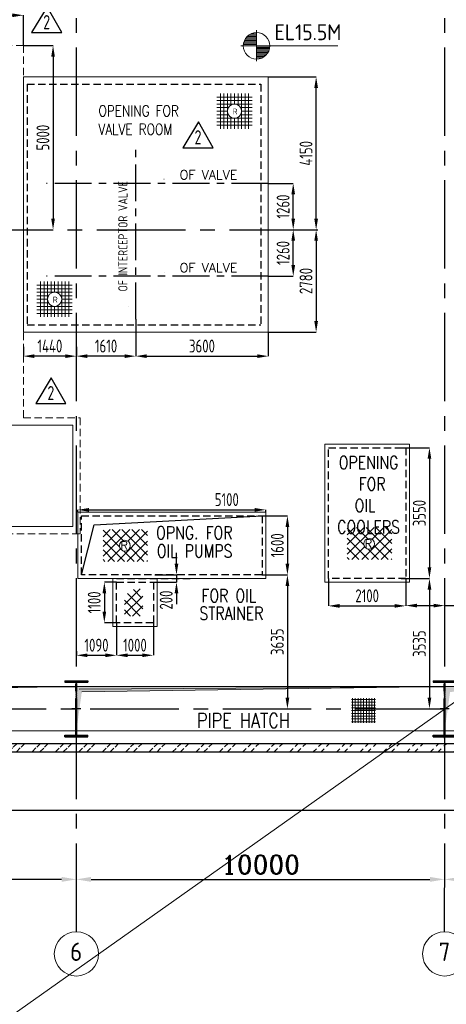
# Model space of a CAD drawing. Extents: x -287416 to 4934791, y -504132 to 1826789.
# Tile 99 of 132: x 40523 to 52108, y 199956 to 226681. Entities that reach past the tile are written whole.
import ezdxf
from ezdxf.enums import TextEntityAlignment as Align

# ---------------------------------------------------------------- set-up
doc = ezdxf.new("R2010")
doc.units = 0
doc.header["$LTSCALE"] = 800
doc.header["$MEASUREMENT"] = 0
for name, pattern in [('CENTER', [2, 1.25, -0.25, 0.25, -0.25]), ('CENTER2', [1.125, 0.75, -0.125, 0.125, -0.125]), ('HIDDEN', [0.375, 0.25, -0.125])]:
    doc.linetypes.add(name, pattern=pattern)
doc.layers.get('0').update_dxf_attribs({"linetype": 'CONTINUOUS'})
doc.layers.get('DEFPOINTS').update_dxf_attribs({"linetype": 'CONTINUOUS'})
for name, color, linetype in [('0-7-COL', 2, 'CENTER'), ('COL', 1, 'CENTER'), ('DAS', 2, 'HIDDEN'), ('EQP13', 6, 'CONTINUOUS'), ('GRID', 8, 'CENTER'), ('HANGERS', 1, 'CONTINUOUS'), ('HATCH', 9, 'CONTINUOUS'), ('M_BASE', 4, 'CONTINUOUS'), ('STR', 2, 'CONTINUOUS'), ('TEXT0', 4, 'CONTINUOUS'), ('WALL', 6, 'CONTINUOUS')]:
    doc.layers.add(name, color=color, linetype=linetype)
for name, color, linetype, lineweight in [('DIM', 4, 'CONTINUOUS', 15), ('Opening', 30, 'CONTINUOUS', 15), ('PIPE OPENING HATCH', 7, 'CONTINUOUS', 13), ('T', 3, 'CONTINUOUS', 15), ('TEXT', 3, 'CONTINUOUS', 15)]:
    doc.layers.add(name, color=color, linetype=linetype, lineweight=lineweight)
doc.styles.add('D1', font='ROMAND')
doc.styles.add('DIM', font='romans.shx')
doc.styles.add('MNS', font='ROMANS.SHX')
doc.styles.add('ROMANC', font='romanc')
doc.styles.add('ROMANS', font='ISO9.shx', dxfattribs={"width": 0.8})
doc.styles.add('S1', font='SIMPLEX.SHX', dxfattribs={"height": 200})
doc.styles.add('S3', font='ROMANS1.SHX', dxfattribs={"width": 0.8})
doc.styles.add('SIMPLEX', font='simplex')
doc.styles.get("Standard").update_dxf_attribs({"font": 'ISO9'})
doc.styles.add('VER', font='ISO9.SHX')
doc.dimstyles.new('STANDARD$0', dxfattribs={"dimtxt": 250, "dimasz": 200, "dimexe": 0, "dimexo": 0, "dimgap": 100, "dimtad": 1, "dimdec": 0, "dimzin": 0, "dimdsep": 46, "dimtxsty": 'S1', "dimcen": 0, "dimadec": 0, "dimazin": 0, "dimtfac": 1, "dimtdec": 0, "dimtmove": 2, "dimatfit": 3, "dimfxl": 1, "dimtolj": 1, "dimtzin": 0, "dimarcsym": 0})

# ---------------------------------------------------------------- blocks, each defined once
blk = doc.blocks.new('*D790')
at = {"layer": 'DEFPOINTS', "color": 0, "linetype": 'Continuous', "transparency": 16777216}
for p in [(52063, 204165), (42063, 203347), (52063, 203347)]:
    blk.add_point(p, dxfattribs=at)
at = {"layer": 'DIM', "linetype": 'Continuous', "lineweight": -2, "transparency": 16777216}
blk.add_line((52063, 204165), (52063, 203347), dxfattribs=at)
at = {"layer": 'DIM', "color": 4, "linetype": 'Continuous', "lineweight": -2, "transparency": 16777216}
blk.add_line((42463, 203347), (51663, 203347), dxfattribs=at)
at = {"layer": 'DIM', "color": 4, "linetype": 'Continuous', "transparency": 16777216}
for points in [[(42463, 203413), (42463, 203280), (42063, 203347)], [(51663, 203413), (51663, 203280), (52063, 203347)]]:
    blk.add_solid(points, dxfattribs=at)
at = {"layer": 'DIM', "linetype": 'Continuous', "transparency": 16777216, "insert": (47063, 203747), "char_height": 500, "attachment_point": 5, "style": 'ROMANC'}
blk.add_mtext('\\A1;10000', dxfattribs=at)
blk = doc.blocks.new('*D799')
at = {"layer": 'DEFPOINTS', "color": 0, "linetype": 'Continuous', "transparency": 16777216}
for p in [(32063, 203347), (32063, 203347), (42063, 203347)]:
    blk.add_point(p, dxfattribs=at)
at = {"layer": 'DIM', "color": 4, "linetype": 'Continuous', "lineweight": -2, "transparency": 16777216}
blk.add_line((41663, 203347), (32463, 203347), dxfattribs=at)
at = {"layer": 'DIM', "color": 4, "linetype": 'Continuous', "transparency": 16777216}
for points in [[(32463, 203413), (32463, 203280), (32063, 203347)], [(41663, 203413), (41663, 203280), (42063, 203347)]]:
    blk.add_solid(points, dxfattribs=at)
at = {"layer": 'DIM', "linetype": 'Continuous', "transparency": 16777216, "insert": (37063, 203747), "char_height": 500, "attachment_point": 5, "style": 'ROMANC'}
blk.add_mtext('\\A1;10000', dxfattribs=at)
blk = doc.blocks.new('*X7')
at = {"color": 0}
for p, q in [((36115, 29325), (36330, 29325)), ((36132, 29350), (36330, 29350)), ((36154, 29375), (36330, 29375)), ((36183, 29400), (36330, 29400)), ((36226, 29425), (36330, 29425)), ((36080, 29200), (36330, 29200)), ((36081, 29225), (36330, 29225)), ((36085, 29250), (36330, 29250)), ((36092, 29275), (36330, 29275)), ((36102, 29300), (36330, 29300))]:
    blk.add_line(p, q, dxfattribs=at)
blk = doc.blocks.new('LL')
for p, q in [((-711, 0), (-711, 423)), ((-1136, 0), (-711, 0)), ((1493, 0), (-711, 0)), ((-711, 0), (-711, -418))]:
    blk.add_line(p, q)
for start, end in [(90, 180), (0, 90), (180, 270), (270, 0)]:
    blk.add_arc((-711, 0), 360, start, end)
at = {"xscale": 1.440000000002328, "yscale": 1.440000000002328, "zscale": 1.440000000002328}
blk.add_blockref('*X7', (-53026, -42044), dxfattribs=at)
at = {"xscale": 1.440000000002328, "yscale": 1.440000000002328, "zscale": 1.440000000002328, "rotation": 180}
blk.add_blockref('*X7', (51604, 42044), dxfattribs=at)
at = {"flags": 4}
blk.add_attdef('LEVEL', (-222, 154), '', height=432, dxfattribs=at)
blk = doc.blocks.new('*D802')
at = {"layer": 'DEFPOINTS', "color": 0, "linetype": 'Continuous', "transparency": 16777216}
for p in [(52063, 203597), (62063, 203435), (52063, 203347)]:
    blk.add_point(p, dxfattribs=at)
at = {"layer": 'DIM', "linetype": 'Continuous', "lineweight": -2, "transparency": 16777216}
for p, q in [((52063, 203597), (52063, 203347)), ((62063, 203435), (62063, 203347))]:
    blk.add_line(p, q, dxfattribs=at)
at = {"layer": 'DIM', "color": 4, "linetype": 'Continuous', "lineweight": -2, "transparency": 16777216}
blk.add_line((61663, 203347), (52463, 203347), dxfattribs=at)
at = {"layer": 'DIM', "color": 4, "linetype": 'Continuous', "transparency": 16777216}
for points in [[(52463, 203413), (52463, 203280), (52063, 203347)], [(61663, 203413), (61663, 203280), (62063, 203347)]]:
    blk.add_solid(points, dxfattribs=at)
at = {"layer": 'DIM', "linetype": 'Continuous', "transparency": 16777216, "insert": (58007, 203747), "char_height": 500, "attachment_point": 5, "style": 'ROMANC'}
blk.add_mtext('\\A1;10000', dxfattribs=at)
blk = doc.blocks.new('A$C48B609D5')
at = {"linetype": 'HIDDEN'}
for p, q in [((14310, 5000), (12335, 5000)), ((14310, 5000), (14310, -5100)), ((14310, -5100), (15850, -5100)), ((15850, -5100), (15850, -8250)), ((-6567, -8250), (15850, -8250))]:
    blk.add_line(p, q, dxfattribs=at)
for p, q in [((13945, -5300), (15650, -5300)), ((15650, -5300), (15650, -8050)), ((-6452, -8050), (15650, -8050))]:
    blk.add_line(p, q)
blk = doc.blocks.new('A$C41E52089')
at = {"layer": 'COL'}
h = blk.add_hatch(dxfattribs=at)
h.set_pattern_fill('ANSI31', color=256, scale=100, style=0)
h.paths.add_polyline_path([(310, -720), (0, -720), (0, -760), (310, -760)])
h.paths.add_polyline_path([(0, -720), (-310, -720), (-310, -760), (0, -760)])
h.paths.add_polyline_path([(0, 0), (-13, 0), (-13, -720), (0, -720)])
h.paths.add_polyline_path([(0, 720), (-13, 720), (-13, 0), (0, 0)])
h.paths.add_polyline_path([(12, 0), (0, 0), (0, -720), (12, -720)])
h.paths.add_polyline_path([(12, 720), (0, 720), (0, 0), (12, 0)])
h.paths.add_polyline_path([(310, 760), (0, 760), (0, 720), (12, 720), (310, 720)])
h.paths.add_polyline_path([(0, 760), (-310, 760), (-310, 720), (0, 720)])
for p, q in [((-310, 760), (310, 760)), ((-310, 760), (-310, 720)), ((-310, 720), (310, 720)), ((-13, -720), (-13, 720)), ((12, -720), (12, 720)), ((310, 760), (310, 720)), ((-310, -720), (310, -720)), ((-310, -760), (-310, -720)), ((-310, -760), (310, -760)), ((310, -760), (310, -720))]:
    blk.add_line(p, q, dxfattribs=at)
at = {"layer": 'COL', "color": 2}
for p, q in [((0, -800), (0, 800)), ((123, 0), (-123, 0))]:
    blk.add_line(p, q, dxfattribs=at)
blk = doc.blocks.new('*D830')
at = {"layer": 'DEFPOINTS', "color": 0, "transparency": 16777216}
for p in [(40623, 225979), (40844, 220979), (41429, 220979)]:
    blk.add_point(p, dxfattribs=at)
at = {"layer": 'DIM', "color": 9, "lineweight": -2, "transparency": 16777216}
for p, q in [((40623, 225979), (41429, 225979)), ((41429, 225679), (41429, 221279)), ((40844, 220979), (41429, 220979))]:
    blk.add_line(p, q, dxfattribs=at)
at = {"layer": 'DIM', "color": 9, "transparency": 16777216}
for points in [[(41379, 225679), (41479, 225679), (41429, 225979)], [(41379, 221279), (41479, 221279), (41429, 220979)]]:
    blk.add_solid(points, dxfattribs=at)
at = {"layer": 'DIM', "transparency": 16777216, "insert": (41154, 223479), "char_height": 350, "attachment_point": 5, "rotation": 90, "style": 'ROMANS'}
blk.add_mtext('\\A1;5000', dxfattribs=at)
blk = doc.blocks.new('*D831')
at = {"layer": 'DEFPOINTS', "color": 0, "transparency": 16777216}
for p in [(40623, 226801), (38648, 225979), (40623, 225979)]:
    blk.add_point(p, dxfattribs=at)
at = {"layer": 'DIM', "color": 9, "lineweight": -2, "transparency": 16777216}
for p, q in [((38648, 225979), (38648, 226801)), ((38948, 226801), (40323, 226801)), ((40623, 225979), (40623, 226801))]:
    blk.add_line(p, q, dxfattribs=at)
at = {"layer": 'DIM', "color": 9, "transparency": 16777216}
for points in [[(38948, 226851), (38948, 226751), (38648, 226801)], [(40323, 226851), (40323, 226751), (40623, 226801)]]:
    blk.add_solid(points, dxfattribs=at)
at = {"layer": 'DIM', "transparency": 16777216, "insert": (39909, 227117), "char_height": 350, "attachment_point": 5, "style": 'ROMANS'}
blk.add_mtext('\\A1;1975', dxfattribs=at)
blk = doc.blocks.new('*D848')
at = {"layer": 'DEFPOINTS', "color": 0, "transparency": 16777216}
for p in [(50883, 211514), (50883, 207979), (51650, 207979)]:
    blk.add_point(p, dxfattribs=at)
at = {"layer": 'DIM', "color": 9, "lineweight": -2, "transparency": 16777216}
for p, q in [((50883, 211514), (51650, 211514)), ((51650, 211214), (51650, 208279)), ((50883, 207979), (51650, 207979))]:
    blk.add_line(p, q, dxfattribs=at)
at = {"layer": 'DIM', "color": 9, "transparency": 16777216}
for points in [[(51600, 211214), (51700, 211214), (51650, 211514)], [(51600, 208279), (51700, 208279), (51650, 207979)]]:
    blk.add_solid(points, dxfattribs=at)
at = {"layer": 'DIM', "transparency": 16777216, "insert": (51375, 209746), "char_height": 350, "attachment_point": 5, "rotation": 90, "style": 'ROMANS'}
blk.add_mtext('\\A1;3535', dxfattribs=at)
blk = doc.blocks.new('*D849')
at = {"layer": 'DEFPOINTS', "color": 0, "transparency": 16777216}
for p in [(50883, 215064), (50883, 211514), (51650, 211514)]:
    blk.add_point(p, dxfattribs=at)
at = {"layer": 'DIM', "color": 9, "lineweight": -2, "transparency": 16777216}
for p, q in [((50883, 215064), (51650, 215064)), ((51650, 214764), (51650, 211814)), ((50883, 211514), (51650, 211514))]:
    blk.add_line(p, q, dxfattribs=at)
at = {"layer": 'DIM', "color": 9, "transparency": 16777216}
for points in [[(51600, 214764), (51700, 214764), (51650, 215064)], [(51600, 211814), (51700, 211814), (51650, 211514)]]:
    blk.add_solid(points, dxfattribs=at)
at = {"layer": 'DIM', "transparency": 16777216, "insert": (51375, 213289), "char_height": 350, "attachment_point": 5, "rotation": 90, "style": 'ROMANS'}
blk.add_mtext('\\A1;3550', dxfattribs=at)
blk = doc.blocks.new('*D850')
at = {"layer": 'DEFPOINTS', "color": 0, "transparency": 16777216}
for p in [(47103, 211614), (47103, 207979), (47793, 207979)]:
    blk.add_point(p, dxfattribs=at)
at = {"layer": 'DIM', "color": 9, "lineweight": -2, "transparency": 16777216}
for p, q in [((47103, 211614), (47793, 211614)), ((47793, 211314), (47793, 208279)), ((47103, 207979), (47793, 207979))]:
    blk.add_line(p, q, dxfattribs=at)
at = {"layer": 'DIM', "color": 9, "transparency": 16777216}
for points in [[(47743, 211314), (47843, 211314), (47793, 211614)], [(47743, 208279), (47843, 208279), (47793, 207979)]]:
    blk.add_solid(points, dxfattribs=at)
at = {"layer": 'DIM', "transparency": 16777216, "insert": (47518, 209796), "char_height": 350, "attachment_point": 5, "rotation": 90, "style": 'ROMANS'}
blk.add_mtext('\\A1;3635', dxfattribs=at)
blk = doc.blocks.new('*D851')
at = {"layer": 'DEFPOINTS', "color": 0, "transparency": 16777216}
for p in [(47103, 213214), (47103, 211614), (47793, 211614)]:
    blk.add_point(p, dxfattribs=at)
at = {"layer": 'DIM', "color": 9, "lineweight": -2, "transparency": 16777216}
for p, q in [((47103, 213214), (47793, 213214)), ((47793, 212914), (47793, 211914)), ((47103, 211614), (47793, 211614))]:
    blk.add_line(p, q, dxfattribs=at)
at = {"layer": 'DIM', "color": 9, "transparency": 16777216}
for points in [[(47743, 212914), (47843, 212914), (47793, 213214)], [(47743, 211914), (47843, 211914), (47793, 211614)]]:
    blk.add_solid(points, dxfattribs=at)
at = {"layer": 'DIM', "transparency": 16777216, "insert": (47518, 212414), "char_height": 350, "attachment_point": 5, "rotation": 90, "style": 'ROMANS'}
blk.add_mtext('\\A1;1600', dxfattribs=at)
blk = doc.blocks.new('*D852')
at = {"layer": 'DEFPOINTS', "color": 0, "transparency": 16777216}
for p in [(43153, 210314), (42063, 209542), (43153, 209429)]:
    blk.add_point(p, dxfattribs=at)
at = {"layer": 'DIM', "color": 9, "lineweight": -2, "transparency": 16777216}
for p, q in [((43153, 210314), (43153, 209429)), ((42063, 209542), (42063, 209429)), ((42363, 209429), (42853, 209429))]:
    blk.add_line(p, q, dxfattribs=at)
at = {"layer": 'DIM', "color": 9, "transparency": 16777216}
for points in [[(42363, 209479), (42363, 209379), (42063, 209429)], [(42853, 209479), (42853, 209379), (43153, 209429)]]:
    blk.add_solid(points, dxfattribs=at)
at = {"layer": 'DIM', "transparency": 16777216, "insert": (42608, 209704), "char_height": 350, "attachment_point": 5, "style": 'ROMANS'}
blk.add_mtext('\\A1;1090', dxfattribs=at)
blk = doc.blocks.new('*D853')
at = {"layer": 'DEFPOINTS', "color": 0, "transparency": 16777216}
for p in [(43153, 210314), (44153, 210314), (44153, 209429)]:
    blk.add_point(p, dxfattribs=at)
at = {"layer": 'DIM', "color": 9, "lineweight": -2, "transparency": 16777216}
for p, q in [((43153, 210314), (43153, 209429)), ((44153, 210314), (44153, 209429)), ((43453, 209429), (43853, 209429))]:
    blk.add_line(p, q, dxfattribs=at)
at = {"layer": 'DIM', "color": 9, "transparency": 16777216}
for points in [[(43453, 209479), (43453, 209379), (43153, 209429)], [(43853, 209479), (43853, 209379), (44153, 209429)]]:
    blk.add_solid(points, dxfattribs=at)
at = {"layer": 'DIM', "transparency": 16777216, "insert": (43653, 209704), "char_height": 350, "attachment_point": 5, "style": 'ROMANS'}
blk.add_mtext('\\A1;1000', dxfattribs=at)
blk = doc.blocks.new('*D854')
at = {"layer": 'DEFPOINTS', "color": 0, "transparency": 16777216}
for p in [(43153, 211414), (42822, 210314), (43153, 210314)]:
    blk.add_point(p, dxfattribs=at)
at = {"layer": 'DIM', "color": 9, "lineweight": -2, "transparency": 16777216}
for p, q in [((43153, 211414), (42822, 211414)), ((42822, 211114), (42822, 210614)), ((43153, 210314), (42822, 210314))]:
    blk.add_line(p, q, dxfattribs=at)
at = {"layer": 'DIM', "color": 9, "transparency": 16777216}
for points in [[(42772, 211114), (42872, 211114), (42822, 211414)], [(42772, 210614), (42872, 210614), (42822, 210314)]]:
    blk.add_solid(points, dxfattribs=at)
at = {"layer": 'DIM', "transparency": 16777216, "insert": (42547, 210864), "char_height": 350, "attachment_point": 5, "rotation": 90, "style": 'ROMANS'}
blk.add_mtext('\\A1;1100', dxfattribs=at)
blk = doc.blocks.new('*D855')
at = {"layer": 'DEFPOINTS', "color": 0, "transparency": 16777216}
for p in [(48908, 211514), (51008, 211514), (51008, 210770)]:
    blk.add_point(p, dxfattribs=at)
at = {"layer": 'DIM', "color": 9, "lineweight": -2, "transparency": 16777216}
for p, q in [((48908, 211514), (48908, 210770)), ((51008, 211514), (51008, 210770)), ((49208, 210770), (50708, 210770))]:
    blk.add_line(p, q, dxfattribs=at)
at = {"layer": 'DIM', "color": 9, "transparency": 16777216}
for points in [[(49208, 210820), (49208, 210720), (48908, 210770)], [(50708, 210820), (50708, 210720), (51008, 210770)]]:
    blk.add_solid(points, dxfattribs=at)
at = {"layer": 'DIM', "transparency": 16777216, "insert": (49958, 211045), "char_height": 350, "attachment_point": 5, "style": 'ROMANS'}
blk.add_mtext('\\A1;2100', dxfattribs=at)
blk = doc.blocks.new('*D876')
at = {"layer": 'DEFPOINTS', "color": 0, "transparency": 16777216}
for p in [(51008, 211518), (52063, 211335), (52063, 210778)]:
    blk.add_point(p, dxfattribs=at)
at = {"layer": 'DIM', "color": 9, "lineweight": -2, "transparency": 16777216}
for p, q in [((51008, 211518), (51008, 210778)), ((52063, 211335), (52063, 210778)), ((51308, 210778), (51763, 210778)), ((52063, 210778), (53622, 210778))]:
    blk.add_line(p, q, dxfattribs=at)
at = {"layer": 'DIM', "color": 9, "transparency": 16777216}
for points in [[(51308, 210828), (51308, 210728), (51008, 210778)], [(51763, 210828), (51763, 210728), (52063, 210778)]]:
    blk.add_solid(points, dxfattribs=at)
at = {"layer": 'DIM', "transparency": 16777216, "insert": (53056, 211053), "char_height": 350, "attachment_point": 5, "style": 'ROMANS'}
blk.add_mtext('\\A1;1055', dxfattribs=at)
blk = doc.blocks.new('*D877')
at = {"layer": 'DEFPOINTS', "color": 0, "transparency": 16777216}
for p in [(42103, 213314), (47203, 213377), (47203, 213314)]:
    blk.add_point(p, dxfattribs=at)
at = {"layer": 'DIM', "color": 9, "lineweight": -2, "transparency": 16777216}
for p, q in [((42103, 213314), (42103, 213377)), ((42403, 213377), (46903, 213377)), ((47203, 213314), (47203, 213377))]:
    blk.add_line(p, q, dxfattribs=at)
at = {"layer": 'DIM', "color": 9, "transparency": 16777216}
for points in [[(42403, 213427), (42403, 213327), (42103, 213377)], [(46903, 213427), (46903, 213327), (47203, 213377)]]:
    blk.add_solid(points, dxfattribs=at)
at = {"layer": 'DIM', "transparency": 16777216, "insert": (46147, 213655), "char_height": 350, "attachment_point": 5, "style": 'ROMANS'}
blk.add_mtext('\\A1;5100', dxfattribs=at)
blk = doc.blocks.new('*D878')
at = {"layer": 'DEFPOINTS', "color": 0, "transparency": 16777216}
for p in [(44153, 211414), (44197, 211614), (44780, 211414)]:
    blk.add_point(p, dxfattribs=at)
at = {"layer": 'DIM', "color": 9, "lineweight": -2, "transparency": 16777216}
for p, q in [((44780, 211914), (44780, 212214)), ((44153, 211414), (44780, 211414)), ((44197, 211614), (44780, 211614)), ((44780, 211614), (44780, 211414)), ((44780, 211114), (44780, 210814))]:
    blk.add_line(p, q, dxfattribs=at)
at = {"layer": 'DIM', "color": 9, "transparency": 16777216}
for points in [[(44730, 211914), (44830, 211914), (44780, 211614)], [(44730, 211114), (44830, 211114), (44780, 211414)]]:
    blk.add_solid(points, dxfattribs=at)
at = {"layer": 'DIM', "transparency": 16777216, "insert": (44502, 210929), "char_height": 350, "attachment_point": 5, "rotation": 90, "style": 'ROMANS'}
blk.add_mtext('\\A1;200', dxfattribs=at)
blk = doc.blocks.new('A$C05191821')
at = {"layer": 'DIM'}
h = blk.add_hatch(dxfattribs=at)
h.set_pattern_fill('ANSI37', color=256, scale=600, angle=45, style=0)
h.set_pattern_definition([(90, (28936.565, -48272.655), (-75, 1e-14), []), (180, (28936.565, -48272.655), (-1e-14, -75), [])])
h.paths.add_polyline_path([(60119, 287), (59471, 287), (59471, -379), (60119, -379)])
at = {"layer": 'PIPE OPENING HATCH', "lineweight": -2}
for points in [[(42072, 530), (42000, -600), (42000, 598), (52000, 598)], [(52072, 530), (52000, -600), (52000, 598), (62000, 598)], [(62072, 530), (62000, -600), (62000, 598), (72000, 598)]]:
    blk.add_hatch(color=1, dxfattribs=at).paths.add_polyline_path(points)
at = {"layer": 'PIPE OPENING HATCH'}
blk.add_hatch(color=1, dxfattribs=at).paths.add_polyline_path([(51987, 600), (42099, 509), (42012, -600), (42012, 600)])
h = blk.add_hatch(color=1, dxfattribs=at)
h.paths.add_polyline_path([(42084, 0), (42016, 0), (42016, -485)])
h.paths.add_polyline_path([(52000, 600), (42016, 600), (42016, 0), (42044, 0), (42084, 0), (42147, 458)])
h = blk.add_hatch(color=1, dxfattribs=at)
h.paths.add_polyline_path([(52084, 0), (52016, 0), (52016, -485)])
h.paths.add_polyline_path([(62000, 600), (52016, 600), (52016, 0), (52044, 0), (52084, 0), (52147, 458)])
h = blk.add_hatch(color=1, dxfattribs=at)
h.paths.add_polyline_path([(62084, 0), (62016, 0), (62016, -485)])
h.paths.add_polyline_path([(72000, 600), (62016, 600), (62016, 0), (62044, 0), (62084, 0), (62147, 458)])
at = {"layer": 'PIPE OPENING HATCH', "color": 1, "lineweight": -2}
for p, q in [((42000, 600), (52000, 600)), ((52000, 598), (42072, 530)), ((52000, 600), (62000, 600)), ((62000, 598), (52072, 530)), ((62000, 600), (72000, 600))]:
    blk.add_line(p, q, dxfattribs=at)
at = {"layer": 'PIPE OPENING HATCH', "color": 1}
for p, q in [((42012, 600), (51987, 600)), ((51987, 600), (42099, 509)), ((42147, 458), (52000, 600)), ((52147, 458), (62000, 600))]:
    blk.add_line(p, q, dxfattribs=at)
for points in [[(42000, 600), (52000, 600), (52000, -600), (42000, -600)], [(52000, 600), (62000, 600), (62000, -600), (52000, -600)], [(62000, 600), (72000, 600), (72000, -600), (62000, -600)]]:
    blk.add_lwpolyline(points, close=True, dxfattribs=at)
at = {"layer": 'T', "style": 'S3', "width": 0.8}
blk.add_text('PIPE HATCH', height=400, dxfattribs=at).set_placement((55274, -521))
blk = doc.blocks.new('CL')
blk.add_lwpolyline([(1, 1), (1, 1), (1, 0), (0, 0), (0, 0), (0, 0), (0, 0), (0, 0), (0, 0), (0, 0), (0, 0), (0, 0), (0, 0), (0, 0), (0, 0), (0, 0), (0, 0), (0, 0), (0, 0), (0, 0), (0, 0), (0, 0), (0, 0), (0, 0), (0, 0), (1, 0), (1, 0), (1, 0), (1, 0), (1, 0), (1, 0), (1, 0), (1, 0)])
at = {"style": 'MNS'}
blk.add_text('C', height=1, dxfattribs=at).set_placement((0, 0))
blk = doc.blocks.new('*D962')
at = {"layer": 'DEFPOINTS', "color": 0, "transparency": 16777216}
for p in [(47273, 222239), (47951, 222239), (47855, 220979)]:
    blk.add_point(p, dxfattribs=at)
at = {"layer": 'DIM', "color": 9, "lineweight": -2, "transparency": 16777216}
for p, q in [((47273, 222239), (47951, 222239)), ((47951, 221279), (47951, 221939)), ((47855, 220979), (47951, 220979))]:
    blk.add_line(p, q, dxfattribs=at)
at = {"layer": 'DIM', "color": 9, "transparency": 16777216}
for points in [[(47901, 221939), (48001, 221939), (47951, 222239)], [(47901, 221279), (48001, 221279), (47951, 220979)]]:
    blk.add_solid(points, dxfattribs=at)
at = {"layer": 'DIM', "transparency": 16777216, "insert": (47676, 221609), "char_height": 350, "attachment_point": 5, "rotation": 90, "style": 'ROMANS'}
blk.add_mtext('\\A1;1260', dxfattribs=at)
blk = doc.blocks.new('*D963')
at = {"layer": 'DEFPOINTS', "color": 0, "transparency": 16777216}
for p in [(47639, 220979), (47951, 220979), (47273, 219719)]:
    blk.add_point(p, dxfattribs=at)
at = {"layer": 'DIM', "color": 9, "lineweight": -2, "transparency": 16777216}
for p, q in [((47639, 220979), (47951, 220979)), ((47951, 220019), (47951, 220679)), ((47273, 219719), (47951, 219719))]:
    blk.add_line(p, q, dxfattribs=at)
at = {"layer": 'DIM', "color": 9, "transparency": 16777216}
for points in [[(47901, 220679), (48001, 220679), (47951, 220979)], [(47901, 220019), (48001, 220019), (47951, 219719)]]:
    blk.add_solid(points, dxfattribs=at)
at = {"layer": 'DIM', "transparency": 16777216, "insert": (47676, 220349), "char_height": 350, "attachment_point": 5, "rotation": 90, "style": 'ROMANS'}
blk.add_mtext('\\A1;1260', dxfattribs=at)
blk = doc.blocks.new('*D964')
at = {"layer": 'DEFPOINTS', "color": 0, "transparency": 16777216}
for p in [(43673, 218552), (47273, 218199), (47273, 217548)]:
    blk.add_point(p, dxfattribs=at)
at = {"layer": 'DIM', "color": 9, "lineweight": -2, "transparency": 16777216}
for p, q in [((43673, 218552), (43673, 217548)), ((47273, 218199), (47273, 217548)), ((43973, 217548), (46973, 217548))]:
    blk.add_line(p, q, dxfattribs=at)
at = {"layer": 'DIM', "color": 9, "transparency": 16777216}
for points in [[(43973, 217598), (43973, 217498), (43673, 217548)], [(46973, 217598), (46973, 217498), (47273, 217548)]]:
    blk.add_solid(points, dxfattribs=at)
at = {"layer": 'DIM', "transparency": 16777216, "insert": (45473, 217823), "char_height": 350, "attachment_point": 5, "style": 'ROMANS'}
blk.add_mtext('\\A1;3600', dxfattribs=at)
blk = doc.blocks.new('*D965')
at = {"layer": 'DEFPOINTS', "color": 0, "transparency": 16777216}
for p in [(47273, 225129), (48573, 225129), (48573, 220979)]:
    blk.add_point(p, dxfattribs=at)
at = {"layer": 'DIM', "color": 9, "lineweight": -2, "transparency": 16777216}
for p, q in [((47273, 225129), (48573, 225129)), ((48573, 221279), (48573, 224829))]:
    blk.add_line(p, q, dxfattribs=at)
at = {"layer": 'DIM', "color": 9, "transparency": 16777216}
for points in [[(48523, 224829), (48623, 224829), (48573, 225129)], [(48523, 221279), (48623, 221279), (48573, 220979)]]:
    blk.add_solid(points, dxfattribs=at)
at = {"layer": 'DIM', "transparency": 16777216, "insert": (48298, 223054), "char_height": 350, "attachment_point": 5, "rotation": 90, "style": 'ROMANS'}
blk.add_mtext('\\A1;4150', dxfattribs=at)
blk = doc.blocks.new('*D966')
at = {"layer": 'DEFPOINTS', "color": 0, "transparency": 16777216}
for p in [(48573, 220979), (47273, 218199), (48573, 218199)]:
    blk.add_point(p, dxfattribs=at)
at = {"layer": 'DIM', "color": 9, "lineweight": -2, "transparency": 16777216}
for p, q in [((48573, 220679), (48573, 218499)), ((47273, 218199), (48573, 218199))]:
    blk.add_line(p, q, dxfattribs=at)
at = {"layer": 'DIM', "color": 9, "transparency": 16777216}
for points in [[(48523, 220679), (48623, 220679), (48573, 220979)], [(48523, 218499), (48623, 218499), (48573, 218199)]]:
    blk.add_solid(points, dxfattribs=at)
at = {"layer": 'DIM', "transparency": 16777216, "insert": (48298, 219589), "char_height": 350, "attachment_point": 5, "rotation": 90, "style": 'ROMANS'}
blk.add_mtext('\\A1;2780', dxfattribs=at)
blk = doc.blocks.new('*D969')
at = {"layer": 'DEFPOINTS', "color": 0, "transparency": 16777216}
for p in [(42063, 217800), (42063, 217548), (43673, 217800)]:
    blk.add_point(p, dxfattribs=at)
at = {"layer": 'DIM', "color": 9, "lineweight": -2, "transparency": 16777216}
for p, q in [((42063, 217800), (42063, 217548)), ((43373, 217548), (42363, 217548)), ((43673, 217800), (43673, 217548))]:
    blk.add_line(p, q, dxfattribs=at)
at = {"layer": 'DIM', "color": 9, "transparency": 16777216}
for points in [[(42363, 217598), (42363, 217498), (42063, 217548)], [(43373, 217598), (43373, 217498), (43673, 217548)]]:
    blk.add_solid(points, dxfattribs=at)
at = {"layer": 'DIM', "transparency": 16777216, "insert": (42868, 217823), "char_height": 350, "attachment_point": 5, "style": 'ROMANS'}
blk.add_mtext('\\A1;1610', dxfattribs=at)
blk = doc.blocks.new('*D970')
at = {"layer": 'DEFPOINTS', "color": 0, "transparency": 16777216}
for p in [(40623, 217800), (40623, 217548), (42063, 217800)]:
    blk.add_point(p, dxfattribs=at)
at = {"layer": 'DIM', "color": 9, "lineweight": -2, "transparency": 16777216}
for p, q in [((40623, 217800), (40623, 217548)), ((41763, 217548), (40923, 217548)), ((42063, 217800), (42063, 217548))]:
    blk.add_line(p, q, dxfattribs=at)
at = {"layer": 'DIM', "color": 9, "transparency": 16777216}
for points in [[(40923, 217598), (40923, 217498), (40623, 217548)], [(41763, 217598), (41763, 217498), (42063, 217548)]]:
    blk.add_solid(points, dxfattribs=at)
at = {"layer": 'DIM', "transparency": 16777216, "insert": (41343, 217823), "char_height": 350, "attachment_point": 5, "style": 'ROMANS'}
blk.add_mtext('\\A1;1440', dxfattribs=at)
blk = doc.blocks.new('REV2')
at = {"layer": 'HANGERS', "linetype": 'Continuous'}
for p, q in [((95462, 93768), (95042, 93069)), ((95862, 93069), (95462, 93768)), ((95042, 93069), (95862, 93069))]:
    blk.add_line(p, q, dxfattribs=at)
at = {"layer": 'HANGERS', "linetype": 'Continuous', "style": 'ROMANS', "width": 0.8}
blk.add_text('2', height=383, dxfattribs=at).set_placement((95357, 93161))
blk = doc.blocks.new('removable grating')
at = {"layer": 'TEXT', "flags": 128}
for points in [[(76184, 73250), (76184, 72290)], [(76280, 73250), (76280, 72290)], [(76376, 73250), (76376, 72290)], [(76376, 73250), (76376, 72290)], [(76472, 73250), (76472, 72937)], [(76568, 73250), (76568, 72962)], [(76664, 73250), (76664, 72937)], [(76760, 73250), (76760, 72290)], [(76856, 73250), (76856, 72290)], [(76952, 73250), (76952, 72290)], [(76088, 73154), (77048, 73154)], [(76088, 73058), (77048, 73058)], [(76088, 72962), (77048, 72962)], [(76088, 72866), (76402, 72866)], [(76088, 72770), (76376, 72770)], [(76734, 72866), (77048, 72866)], [(76760, 72770), (77048, 72770)], [(76088, 72674), (76402, 72674)], [(76088, 72578), (77048, 72578)], [(76088, 72482), (77048, 72482)], [(76472, 72604), (76472, 72290)], [(76568, 72578), (76568, 72290)], [(76664, 72604), (76664, 72290)], [(76734, 72674), (77048, 72674)], [(76088, 72386), (77048, 72386)]]:
    blk.add_lwpolyline(points, dxfattribs=at)
blk.add_lwpolyline([(76760, 72770, 1), (76376, 72770, 1), (76760, 72770)], format="xyb", dxfattribs=at)
at = {"layer": 'TEXT', "style": 'ROMANS'}
blk.add_text('R', height=160, dxfattribs=at).set_placement((76515, 72681))

msp = doc.modelspace()

# ---------------------------------------------------------------- hatches: boundary and pattern name
at = {"layer": 'HATCH'}
h = msp.add_hatch(dxfattribs=at)
h.set_pattern_fill('ANSI32', color=256, scale=1200, style=0)
h.set_pattern_definition([(45, (19608.27, 125736.8), (-318.198, 318.198), []), (45, (19820.4, 125736.8), (-318.198, 318.198), [])])
edge = h.paths.add_edge_path()
edge.add_line((83463.1, 207038.5), (-10336.9, 207038.5))
edge.add_line((83693.1, 206808.4), (-10566.9, 206808.5))
at = {"layer": 'T'}
h = msp.add_hatch(dxfattribs=at)
h.set_pattern_fill('ANSI31', color=256, scale=1500, angle=450, style=0)
h.set_pattern_definition([(45, (55603.41, 205045.82), (132.5825, -132.5825), [])])
h.paths.add_polyline_path([(42788.2, 212842.8), (43994.8, 212842.8), (43994.8, 211978.8), (42788.2, 211978.8)])
h.paths.add_polyline_path([(43526.6, 212403.6, 1), (43233, 212403.6, 1)], flags=16)
h.paths.add_polyline_path([(43498.5, 212240.3), (43246.7, 212240.3), (43246.7, 212577.8), (43498.5, 212577.8)], flags=24)
h = msp.add_hatch(dxfattribs=at)
h.set_pattern_fill('ANSI31', color=256, scale=1500, angle=360, style=0)
h.set_pattern_definition([(135, (55603.41, 205045.82), (132.5825, 132.5825), [])])
h.paths.add_polyline_path([(42788.2, 212842.8), (43994.8, 212842.8), (43994.8, 211978.8), (42788.2, 211978.8)])
h.paths.add_polyline_path([(43233, 212403.6, 1), (43526.6, 212403.6, 1)], flags=16)
h.paths.add_polyline_path([(43498.5, 212240.3), (43246.7, 212240.3), (43246.7, 212577.8), (43498.5, 212577.8)], flags=24)
h = msp.add_hatch(dxfattribs=at)
h.set_pattern_fill('ANSI31', color=256, scale=1500, angle=450, style=0)
h.set_pattern_definition([(45, (62235.14, 205098.2), (132.5825, -132.5825), [])])
h.paths.add_polyline_path([(49419.9, 212895.2), (50626.6, 212895.2), (50626.6, 212031.2), (49419.9, 212031.2)])
h.paths.add_polyline_path([(50158.3, 212456, 1), (49864.8, 212456, 1)], flags=16)
h.paths.add_polyline_path([(50130.2, 212292.7), (49878.4, 212292.7), (49878.4, 212630.2), (50130.2, 212630.2)], flags=24)
h = msp.add_hatch(dxfattribs=at)
h.set_pattern_fill('ANSI31', color=256, scale=1500, angle=360, style=0)
h.set_pattern_definition([(135, (62235.14, 205098.2), (132.5825, 132.5825), [])])
h.paths.add_polyline_path([(49419.9, 212895.2), (50626.6, 212895.2), (50626.6, 212031.2), (49419.9, 212031.2)])
h.paths.add_polyline_path([(49864.8, 212456, 1), (50158.3, 212456, 1)], flags=16)
h.paths.add_polyline_path([(50130.2, 212292.7), (49878.4, 212292.7), (49878.4, 212630.2), (50130.2, 212630.2)], flags=24)

# ---------------------------------------------------------------- linework, layer by layer
at = {"layer": '0-7-COL', "linetype": 'CENTER2', "ltscale": 4}
msp.add_line((3021.5, 220978.5), (48868.3, 220978.5), dxfattribs=at)
at = {"layer": 'DAS'}
for p, q in [((40723.1, 224928.5), (40723, 218398.5)), ((40723, 218398.5), (47073, 218398.5))]:
    msp.add_line(p, q, dxfattribs=at)
msp.add_lwpolyline([(40723.1, 224928.5), (47073.1, 224928.5), (47073, 218398.5)], dxfattribs=at)
at = {"layer": 'DIM'}
msp.add_line((143254.7, 272471.8), (-35095.3, 146321.8), dxfattribs=at)
msp.add_lwpolyline([(43053.1, 211513.5), (44253.1, 211513.5), (44253.1, 210213.5), (43053.1, 210213.5)], close=True, dxfattribs=at)
at = {"layer": 'EQP13', "color": 2, "linetype": 'CENTER'}
for p, q in [((43673.1, 218552.1), (43673.1, 223267.5)), ((47273.1, 222238.5), (41249.8, 222238.5)), ((47273.1, 219718.5), (41249.8, 219718.5))]:
    msp.add_line(p, q, dxfattribs=at)
at = {"layer": 'GRID', "linetype": 'CENTER2', "ltscale": 4}
for p, q in [((42063.1, 201924.2), (42063.1, 245828.5)), ((52063.1, 201924.2), (52073.1, 242185.5)), ((-15158.9, 207978.5), (58254.9, 207978.5))]:
    msp.add_line(p, q, dxfattribs=at)
at = {"layer": 'M_BASE'}
for p, q in [((42548.4, 212974.3), (47103.1, 213211.4)), ((42203.1, 211613.5), (42548.4, 212974.3))]:
    msp.add_line(p, q, dxfattribs=at)
at = {"layer": 'M_BASE', "linetype": 'HIDDEN'}
for points in [[(51008.1, 211513.5), (48908.1, 211513.5), (48908.1, 215063.5), (51008.1, 215063.5)], [(42203.1, 213213.5), (47103.1, 213213.5), (47103.1, 211613.5), (42203.1, 211613.5)], [(43153.1, 211413.5), (44153.1, 211413.5), (44153.1, 210313.5), (43153.1, 210313.5)]]:
    msp.add_lwpolyline(points, close=True, dxfattribs=at)
msp.add_lwpolyline([(43153.7, 211513.5), (45153.7, 211513.5)], dxfattribs=at)
at = {"layer": 'Opening'}
msp.add_lwpolyline([(47273.1, 218198.5), (40623, 218198.5), (40623, 225128.5), (47273.1, 225128.5), (47273.1, 218198.5)], dxfattribs=at)
for points in [[(51108.1, 211413.5), (48808.1, 211413.5), (48808.1, 215163.5), (51108.1, 215163.5)], [(42103.1, 213313.5), (47203.1, 213313.5), (47203.1, 211513.5), (42103.1, 211513.5)]]:
    msp.add_lwpolyline(points, close=True, dxfattribs=at)
at = {"layer": 'T'}
for p, q in [((43794.3, 211233.7), (43367.4, 210806.9)), ((43609.3, 211212.7), (43843.2, 210978.8)), ((43863.8, 211038.1), (43367.4, 210541.7)), ((43367.4, 210924.2), (43798.5, 210493.2)), ((43453.8, 211103), (43870.6, 210686.3)), ((43367.4, 210659.1), (43533.3, 210493.2)), ((43863.8, 210772.9), (43584.1, 210493.2))]:
    msp.add_line(p, q, dxfattribs=at)
for centre in [(43379.8, 212403.6), (50011.5, 212456)]:
    msp.add_circle(centre, 146.8, dxfattribs=at)
at = {"layer": 'TEXT'}
for centre in [(42063.1, 201324.2), (52063.1, 201324.2)]:
    msp.add_circle(centre, 600, dxfattribs=at)
at = {"layer": 'WALL'}
for p, q in [((12063.1, 207038.5), (52433.1, 207038.3)), ((12063.1, 206808.1), (52433.1, 206808.5))]:
    msp.add_line(p, q, dxfattribs=at)
at = {"layer": 'WALL', "color": 1}
msp.add_line((2063.1, 205228.5), (73063.1, 205228.5), dxfattribs=at)

# ---------------------------------------------------------------- block references
at = {"layer": 'COL'}
for p in [(42063.1, 207978.5), (52063.1, 207978.5)]:
    msp.add_blockref('A$C41E52089', p, dxfattribs=at)
at = {"layer": 'DIM'}
for name, p in [('REV2', (-54194.7, 133261.9)), ('A$C48B609D5', (26313.1, 220978.5)), ('removable grating', (-30212, 151428.1)), ('REV2', (-50086.4, 130136.2)), ('removable grating', (-35095.3, 146321.8)), ('REV2', (-54081.4, 123193.8)), ('A$C05191821', (-9936.9, 207978.5))]:
    msp.add_blockref(name, p, dxfattribs=at)
msp.add_blockref('LL', (47666.5, 225970.7), dxfattribs=at).add_auto_attribs({'LEVEL': 'EL15.5M'})
at = {"layer": 'TEXT', "color": 0, "xscale": 1.5, "yscale": 1.5, "zscale": 1.5}
for p in [(44440.7, 222355.4), (44443.5, 219811.2)]:
    msp.add_blockref('CL', p, dxfattribs=at)
at = {"layer": 'TEXT', "color": 0, "xscale": 1.5, "yscale": 1.5, "zscale": 1.5, "rotation": 90}
msp.add_blockref('CL', (43473, 218894.2), dxfattribs=at)

# ---------------------------------------------------------------- texts
at = {"layer": 'STR', "color": 4, "insert": (-3539.1, 223499), "char_height": 400, "width": 3040.312, "attachment_point": 1, "style": 'VER'}
msp.add_mtext('\\pi-108.42;UNLOADING \\P\\pi958.25;BAY', dxfattribs=at)
at = {"layer": 'T', "style": 'D1'}
for p in [(43260.1, 212296.5), (49891.8, 212348.9)]:
    msp.add_text('R', height=225, dxfattribs=at).set_placement(p)
at = {"layer": 'T', "insert": (41667.1, 169171.1), "char_height": 300, "width": 2855.548, "attachment_point": 1, "rotation": 90, "style": 'S3'}
msp.add_mtext('\\pi410.63;DEAERATOR \\P\\pi22.06;FIXED SUPPORT', dxfattribs=at)
at = {"layer": 'T', "insert": (22698.4, 209136.8), "char_height": 400, "width": 9181.506, "attachment_point": 1, "style": 'S3'}
msp.add_mtext('\\pi1047.9;OPENINGS FOR LPBP VALVES', dxfattribs=at)
at = {"layer": 'TEXT', "color": 0, "style": 'DIM'}
for p in [(44867.6, 222346.1), (44867.6, 219826.1)]:
    msp.add_text('OF VALVE', height=250, dxfattribs=at).set_placement(p)
at = {"layer": 'TEXT', "style": 'S3', "width": 0.8}
for s, p in [('OPNG. FOR', (45265.5, 212578.1)), ('OIL PUMPS', (45273.2, 212086))]:
    msp.add_text(s, height=350, dxfattribs=at).set_placement(p, align=Align.CENTER)
for s, p in [('FOR OIL', (46947, 210873.2)), ('STRAINER', (47143.2, 210392.7))]:
    msp.add_text(s, height=350, dxfattribs=at).set_placement(p, align=Align.RIGHT)
at = {"layer": 'TEXT', "style": 'ROMANS'}
for s, p in [('6', (42057.2, 201383.3)), ('7', (52057.2, 201383.3))]:
    msp.add_text(s, height=500, dxfattribs=at).set_placement(p, align=Align.MIDDLE)
at = {"layer": 'TEXT'}
for s, insert, char_height, width, attachment_point, style in [('{\\W0.8;OPENING FOR VALVE ROOM}', (42663.6, 224355.9), 300, 2971.429, 1, 'SIMPLEX'), ('OPENING  FOR OIL  COOLERS', (49997, 214835.7), 350, 1818.551, 2, 'S3'), ('\\pi941.44;DUCT SUPPORTING \\P\\pi1927.2;STRUCTURE ', (8472, 211106.7), 450, 6871.448, 1, 'ROMANS')]:
    msp.add_mtext(s, dxfattribs=dict(at, insert=insert, char_height=char_height, width=width, attachment_point=attachment_point, style=style))
at = {"layer": 'TEXT0', "style": 'ROMANS', "width": 0.875}
msp.add_text('OF INTERCEPTOR VALVE', height=250, rotation=90, dxfattribs=at).set_placement((43451, 219306.1))

# ---------------------------------------------------------------- dimensions: what is measured, and where the dimension line sits
at = {"layer": 'DIM'}
for base, p1, p2, override, picture, middle in [((40623.1, 226800.7), (38648.1, 225978.5), (40623.1, 225978.5), {"dimtxt": 350, "dimasz": 300, "dimtxsty": 'ROMANS', "dimclrd": 9, "dimclre": 9, "dimclrt": 256, "dimtix": 1}, '*D831', (39908.5, 227116.6)), ((47203.1, 213376.6), (42103.1, 213313.5), (47203.1, 213313.5), {"dimtxt": 350, "dimasz": 300, "dimtxsty": 'ROMANS', "dimclrd": 9, "dimclre": 9, "dimclrt": 256, "dimtix": 1}, '*D877', (46147.4, 213654.7)), ((52063.1, 210777.7), (51008.1, 211517.8), (52063.1, 211334.5), {"dimtxt": 350, "dimasz": 300, "dimtxsty": 'ROMANS', "dimclrd": 9, "dimclre": 9, "dimclrt": 256, "dimtix": 1, "dimtmove": 0}, '*D876', (53055.5, 210777.7)), ((43153.1, 209429.3), (42063.1, 209542.2), (43153.1, 210313.5), {"dimtxt": 350, "dimasz": 300, "dimtxsty": 'ROMANS', "dimclrd": 9, "dimclre": 9, "dimclrt": 256, "dimtix": 1, "dimtmove": 0}, '*D852', (42608.1, 209429.3)), ((44153.1, 209429.3), (43153.1, 210313.5), (44153.1, 210313.5), {"dimtxt": 350, "dimasz": 300, "dimtxsty": 'ROMANS', "dimclrd": 9, "dimclre": 9, "dimclrt": 256, "dimtix": 1, "dimtmove": 0}, '*D853', (43653.1, 209429.3))]:
    dim = msp.add_linear_dim(base=base, p1=p1, p2=p2, dimstyle='STANDARD$0', override=override, dxfattribs=at)
    dim.commit()
    dim.dimension.update_dxf_attribs({"geometry": picture, "text_midpoint": middle, "dimtype": 160})
for base, p1, p2, override, picture, middle in [((41428.6, 220978.5), (40623.1, 225978.5), (40843.5, 220978.5), {"dimtxt": 350, "dimasz": 300, "dimtxsty": 'ROMANS', "dimclrd": 9, "dimclre": 9, "dimclrt": 256, "dimtix": 1}, '*D830', (41153.6, 223478.5)), ((48573.4, 225128.5), (48573.4, 220978.5), (47273.1, 225128.5), {"dimtxt": 350, "dimasz": 300, "dimtxsty": 'ROMANS', "dimclrd": 9, "dimclre": 9, "dimclrt": 256, "dimtix": 1}, '*D965', (48298.4, 223053.5)), ((47951.4, 222238.5), (47855, 220978.5), (47273.1, 222238.5), {"dimtxt": 350, "dimasz": 300, "dimtxsty": 'ROMANS', "dimclrd": 9, "dimclre": 9, "dimclrt": 256, "dimtix": 1}, '*D962', (47676.4, 221608.5)), ((47951.4, 220978.5), (47273.1, 219718.5), (47638.6, 220978.5), {"dimtxt": 350, "dimasz": 300, "dimtxsty": 'ROMANS', "dimclrd": 9, "dimclre": 9, "dimclrt": 256, "dimtix": 1}, '*D963', (47676.4, 220348.5)), ((48573.4, 218198.5), (48573.4, 220978.5), (47273.1, 218198.5), {"dimtxt": 350, "dimasz": 300, "dimtxsty": 'ROMANS', "dimclrd": 9, "dimclre": 9, "dimclrt": 256, "dimtix": 1}, '*D966', (48298.4, 219588.5)), ((51650.3, 211513.5), (50883.1, 215063.5), (50883.1, 211513.5), {"dimtxt": 350, "dimasz": 300, "dimtxsty": 'ROMANS', "dimclrd": 9, "dimclre": 9, "dimclrt": 256, "dimtix": 1, "dimtmove": 0}, '*D849', (51375.3, 213288.5)), ((47792.7, 211613.5), (47103.1, 213213.5), (47103.1, 211613.5), {"dimtxt": 350, "dimasz": 300, "dimtxsty": 'ROMANS', "dimclrd": 9, "dimclre": 9, "dimclrt": 256, "dimtix": 1, "dimtmove": 0}, '*D851', (47517.7, 212413.5)), ((47792.7, 207978.5), (47103.1, 211613.5), (47103.1, 207978.5), {"dimtxt": 350, "dimasz": 300, "dimtxsty": 'ROMANS', "dimclrd": 9, "dimclre": 9, "dimclrt": 256, "dimtix": 1, "dimtmove": 0}, '*D850', (47517.7, 209796)), ((51650.3, 207978.5), (50883.1, 211513.5), (50883.1, 207978.5), {"dimtxt": 350, "dimasz": 300, "dimtxsty": 'ROMANS', "dimclrd": 9, "dimclre": 9, "dimclrt": 256, "dimtix": 1, "dimtmove": 0}, '*D848', (51375.3, 209746))]:
    dim = msp.add_linear_dim(base=base, p1=p1, p2=p2, angle=90, dimstyle='STANDARD$0', override=override, dxfattribs=at)
    dim.commit()
    dim.dimension.update_dxf_attribs({"geometry": picture, "text_midpoint": middle})
for base, p1, p2, override, picture, middle in [((47273.1, 217548.2), (43673.1, 218552.1), (47273.1, 218198.5), {"dimtxt": 350, "dimasz": 300, "dimtxsty": 'ROMANS', "dimclrd": 9, "dimclre": 9, "dimclrt": 256, "dimtix": 1}, '*D964', (45473.1, 217823.2)), ((40623.1, 217548.2), (42063.1, 217799.8), (40623.1, 217799.8), {"dimtxt": 350, "dimasz": 300, "dimtxsty": 'ROMANS', "dimclrd": 9, "dimclre": 9, "dimclrt": 256, "dimtix": 1}, '*D970', (41343.1, 217823.2)), ((42063.1, 217548.2), (43673.1, 217799.8), (42063.1, 217799.8), {"dimtxt": 350, "dimasz": 300, "dimtxsty": 'ROMANS', "dimclrd": 9, "dimclre": 9, "dimclrt": 256, "dimtix": 1}, '*D969', (42868.1, 217823.2)), ((51008.1, 210770.3), (48908.1, 211513.5), (51008.1, 211513.5), {"dimtxt": 350, "dimasz": 300, "dimtxsty": 'ROMANS', "dimclrd": 9, "dimclre": 9, "dimclrt": 256, "dimtix": 1, "dimtmove": 0}, '*D855', (49958.1, 211045.3))]:
    dim = msp.add_linear_dim(base=base, p1=p1, p2=p2, dimstyle='STANDARD$0', override=override, dxfattribs=at)
    dim.commit()
    dim.dimension.update_dxf_attribs({"geometry": picture, "text_midpoint": middle})
for base, p1, p2, override, picture, middle in [((44779.8, 211413.5), (44196.9, 211613.5), (44153.1, 211413.5), {"dimtxt": 350, "dimasz": 300, "dimtxsty": 'ROMANS', "dimclrd": 9, "dimclre": 9, "dimclrt": 256, "dimtix": 1}, '*D878', (44501.5, 210929.2)), ((42822.1, 210313.5), (43153.1, 211413.5), (43153.1, 210313.5), {"dimtxt": 350, "dimasz": 300, "dimtxsty": 'ROMANS', "dimclrd": 9, "dimclre": 9, "dimclrt": 256, "dimtix": 1, "dimtmove": 0}, '*D854', (42822.1, 210863.5))]:
    dim = msp.add_linear_dim(base=base, p1=p1, p2=p2, angle=90, dimstyle='STANDARD$0', override=override, dxfattribs=at)
    dim.commit()
    dim.dimension.update_dxf_attribs({"geometry": picture, "text_midpoint": middle, "dimtype": 160})
at = {"layer": 'DIM', "linetype": 'Continuous'}
dim = msp.add_linear_dim(base=(32063.1, 203346.7), p1=(42063.1, 203346.7), p2=(32063.1, 203346.7), angle=180, dimstyle='STANDARD$0', override={"dimscale": 100, "dimtxt": 5, "dimasz": 4, "dimgap": 1.5, "dimtxsty": 'ROMANC', "dimclrd": 4, "dimclre": 256, "dimclrt": 256, "dimtix": 1}, dxfattribs=at)
dim.commit()
dim.dimension.update_dxf_attribs({"geometry": '*D799', "text_midpoint": (37063.1, 203746.7)})
dim = msp.add_linear_dim(base=(52063.1, 203346.7), p1=(42063.1, 203346.7), p2=(52063.1, 204165), dimstyle='STANDARD$0', override={"dimscale": 100, "dimtxt": 5, "dimasz": 4, "dimgap": 1.5, "dimtxsty": 'ROMANC', "dimclrd": 4, "dimclre": 256, "dimclrt": 256, "dimtix": 1}, dxfattribs=at)
dim.commit()
dim.dimension.update_dxf_attribs({"geometry": '*D790', "text_midpoint": (47063.1, 203746.7)})
dim = msp.add_linear_dim(base=(52063.1, 203346.7), p1=(62063.1, 203435.4), p2=(52063.1, 203596.6), dimstyle='STANDARD$0', override={"dimscale": 100, "dimtxt": 5, "dimasz": 4, "dimgap": 1.5, "dimtxsty": 'ROMANC', "dimclrd": 4, "dimclre": 256, "dimclrt": 256, "dimtix": 1}, dxfattribs=at)
dim.commit()
dim.dimension.update_dxf_attribs({"geometry": '*D802', "text_midpoint": (58007.4, 203746.7), "dimtype": 160})

doc.saveas('drawing.dxf')
